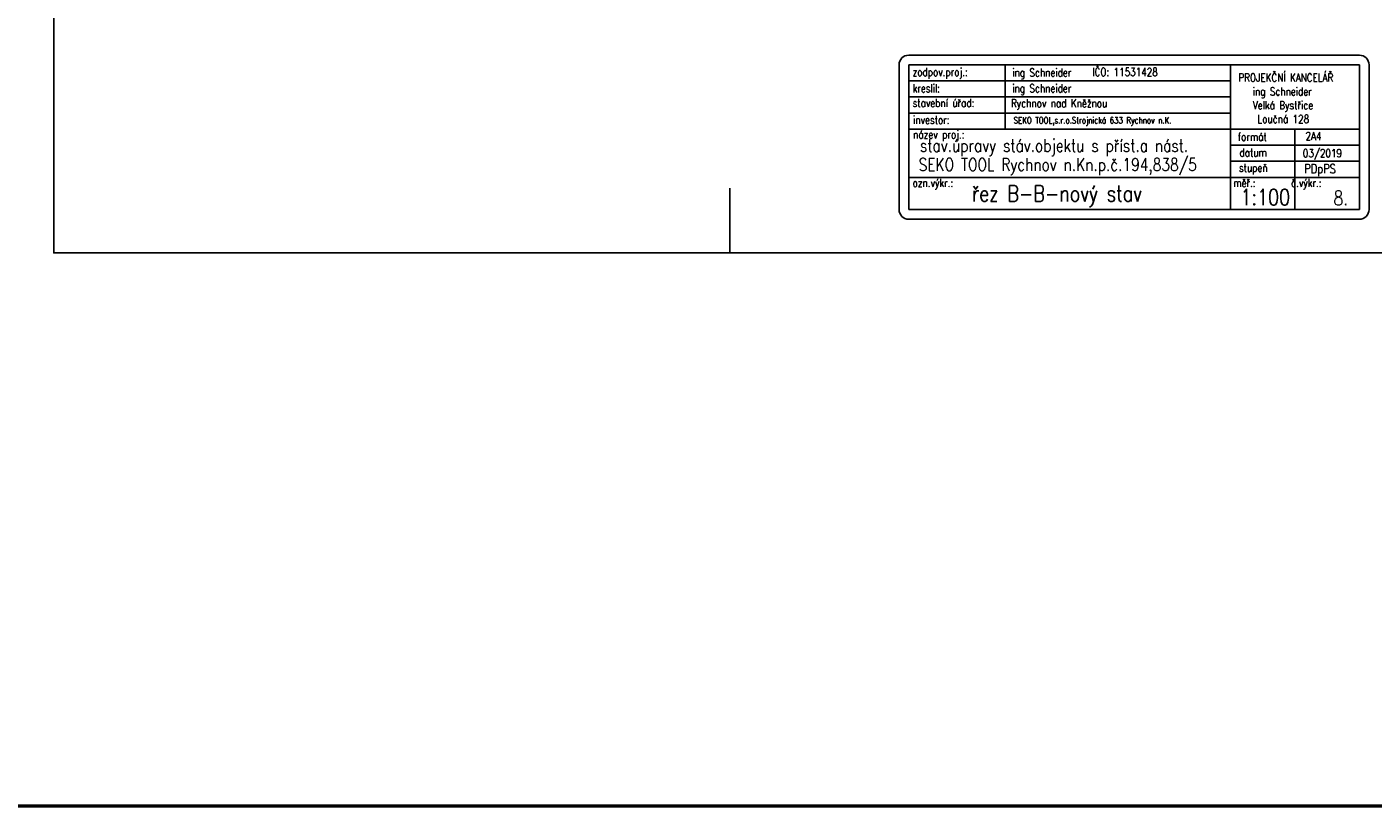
# Model space of a CAD drawing. Header units: millimetres. Extents: x -637441 to -130928, y -380379 to -53767.
# Tile 126 of 193: x -391108 to -349292, y -210189 to -185970. Entities that reach past the tile are written whole.
import ezdxf

# ---------------------------------------------------------------- set-up
doc = ezdxf.new("R2010")
doc.units = ezdxf.units.MM
doc.header["$LTSCALE"] = 10
for name, color, linetype, lineweight in [('CKKOTY', 7, 'Continuous', 25), ('CKTEXTY_MALE', 7, 'Continuous', 25), ('CKTEXTY_STREDNI', 6, 'Continuous', 50)]:
    doc.layers.add(name, color=color, linetype=linetype, lineweight=lineweight)
doc.layers.add('POPISKA', color=4, linetype='Continuous')
doc.styles.get("Standard").update_dxf_attribs({"font": 'simplex.shx', "width": 0.8})

msp = doc.modelspace()

# ---------------------------------------------------------------- linework, layer by layer
at = {"color": 7, "lineweight": -2}
for p, q in [((-360717.706, -187147.55), (-360717.706, -189147.55)), ((-353717.706, -187647.55), (-363717.706, -187647.55)), ((-353717.706, -188147.55), (-363717.706, -188147.55)), ((-353717.706, -188647.55), (-363717.706, -188647.55))]:
    msp.add_line(p, q, dxfattribs=at)
at = {"lineweight": -2}
for p, q in [((-349717.706, -189647.55), (-353717.706, -189647.55)), ((-349717.706, -190147.55), (-353717.706, -190147.55))]:
    msp.add_line(p, q, dxfattribs=at)
at = {"layer": 'CKKOTY', "color": 7}
msp.add_line((-369274.059, -192994.531), (-369274.059, -190981.582), dxfattribs=at)
msp.add_lwpolyline([(-348274.059, -163294.531), (-390274.059, -163294.531), (-390274.059, -192994.531), (-348274.059, -192994.531)], close=True, dxfattribs=at)
at = {"layer": 'CKTEXTY_STREDNI', "color": 7}
msp.add_line((-283445.375, -210189.04), (-634601.617, -210189.04), dxfattribs=at)
at = {"layer": 'POPISKA', "lineweight": -2}
for p, q in [((-349717.706, -186847.55), (-363717.706, -186847.55)), ((-364017.706, -187147.55), (-364017.706, -191647.55)), ((-363717.706, -187147.55), (-363717.706, -191647.55)), ((-349717.706, -187147.55), (-363717.706, -187147.55)), ((-353717.706, -187147.55), (-353717.706, -191647.55)), ((-349717.706, -187147.55), (-349717.706, -191647.55)), ((-349417.706, -187147.55), (-349417.706, -191647.55)), ((-349717.706, -189147.55), (-363717.706, -189147.55)), ((-351717.706, -189147.55), (-351717.706, -191647.55)), ((-349717.706, -190647.55), (-363717.706, -190647.55)), ((-349717.706, -191647.55), (-363717.706, -191647.55)), ((-349717.706, -191947.55), (-363717.706, -191947.55))]:
    msp.add_line(p, q, dxfattribs=at)
for centre, start, end in [((-363717.706, -187147.55), 90, 180), ((-349717.706, -187147.55), 0, 90), ((-363717.706, -191647.55), 180, 270), ((-349717.706, -191647.55), 270, 0)]:
    msp.add_arc(centre, 300, start, end, dxfattribs=at)

# ---------------------------------------------------------------- texts
at = {"layer": 'CKTEXTY_MALE', "color": 7, "lineweight": -2, "width": 0.8}
for s, height, p in [('zodpov.proj.:', 250, (-363596.95, -187496.446)), ('ing Schneider', 250, (-360497.942, -187513.949)), ('IČO: 11531428', 250, (-358011.732, -187496.446)), ('kreslil:', 250, (-363596.95, -188004.039)), ('ing Schneider', 250, (-360497.942, -188004.039)), ('PROJEKČNÍ KANCELÁŘ', 250, (-353477.026, -187671.478)), ('stavební úřad:', 250, (-363596.95, -188459.123)), ('Rychnov nad Kněžnou', 250, (-360540.086, -188468.616)), ('   ing Schneider', 250, (-353477.026, -188100.049)), ('   Velká Bystřice', 250, (-353477.026, -188528.621)), ('investor:', 250, (-363579.441, -188984.219)), ('SEKO TOOL,s.r.o.Strojnická 633 Rychnov n.K.', 200, (-360458.064, -188973.135)), ('    Loučná 128', 250, (-353477.026, -188957.192)), ('název proj.:', 250, (-363579.441, -189439.303)), ('formát', 250, (-353494.534, -189509.315)), ('2A4', 250, (-351390.572, -189488.186)), ('datum', 250, (-353442.009, -189999.405)), ('03/2019', 250, (-351474.456, -190021.506)), ('stupeň', 250, (-353459.517, -190471.992)), ('ozn.výkr.:', 250, (-363596.95, -190944.579)), ('měř.:       č.výkr.:', 250, (-353634.602, -190944.579))]:
    msp.add_text(s, height=height, dxfattribs=at).set_placement(p)
at = {"layer": 'CKTEXTY_MALE', "width": 0.8}
msp.add_text('PDpPS', height=281.25, dxfattribs=at).set_placement((-351431.242, -190518.302))
at = {"layer": 'CKTEXTY_MALE', "color": 6, "lineweight": -2, "width": 0.8}
msp.add_text('8.', height=450, dxfattribs=at).set_placement((-350524.828, -191513.927))
at = {"layer": 'CKTEXTY_STREDNI', "lineweight": -2, "width": 0.8}
for s, height, p in [('stav.úpravy stáv.objektu s příst.a nást.', 392, (-363367.931, -189853.478)), ('SEKO TOOL Rychnov n.Kn.p.č.194,838/5', 392, (-363407.815, -190445.956)), ('řez B-B-nový stav', 500, (-361748.106, -191398.534)), ('1:100   ', 500, (-353410.654, -191509.847))]:
    msp.add_text(s, height=height, dxfattribs=at).set_placement(p)

doc.saveas('drawing.dxf')
